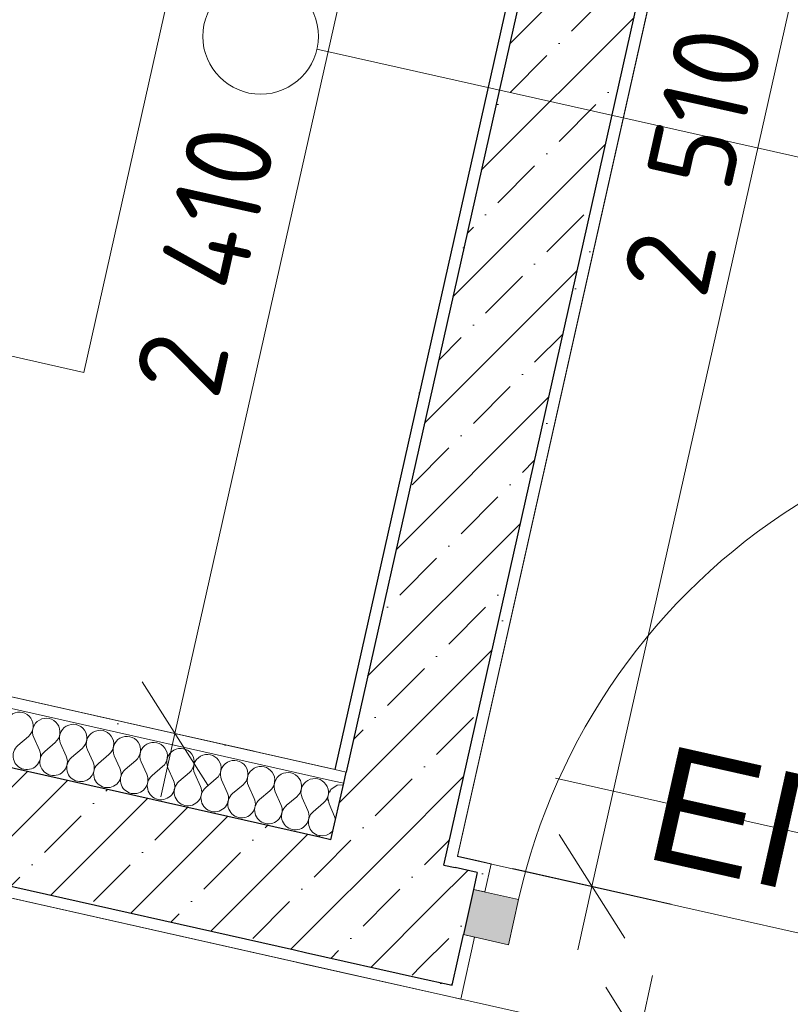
# Model space of a CAD drawing. Header units: millimetres. Extents: x -7145539 to -6664766, y 5874041 to 6141700.
# Tile 171 of 177: x -6926320 to -6924987, y 5903182 to 5904886. Entities that reach past the tile are written whole.
import ezdxf

# ---------------------------------------------------------------- set-up
doc = ezdxf.new("R2010")
doc.units = ezdxf.units.MM
doc.header["$MEASUREMENT"] = 0
for name, color, linetype, lineweight in [('0_Ном._пера__120', 7, 'Continuous', 0), ('АР-вертикальная связь - Лестница.АР_Ном._пера__1', 7, 'Continuous', 0), ('АР-Отметки высот.АР_Ном._пера__120', 7, 'Continuous', 0), ('АР-Стены_внутренние_пилоны.АР_Ном._пера__1', 7, 'Continuous', 15), ('АР-Стены_Перегородки_межквартирные_200.АР_Ном._пера__1', 7, 'Continuous', 15), ('АР-Чертеж-Размеры.АР_Ном._пера__1', 7, 'Continuous', 0), ('Двери Archicad_Ном._пера__120', 7, 'Continuous', 0), ('Маркеры Дверей Archicad_Ном._пера__5', 5, 'Continuous', 0)]:
    doc.layers.add(name, color=color, linetype=linetype, lineweight=lineweight)
for name, color, linetype in [('S - МОП.АР', 7, 'Continuous'), ('АР-вертикальная связь - Лестница.АР', 7, 'Continuous'), ('АР-Отметки высот.АР', 7, 'Continuous'), ('АР-Стены_внутренние_пилоны.АР', 7, 'Continuous'), ('АР-Стены_Перегородки_межквартирные_200.АР', 7, 'Continuous'), ('АР-Чертеж-Размеры.АР', 7, 'Continuous')]:
    doc.layers.add(name, color=color, linetype=linetype)
doc.styles.add('РЎР“Р•РќР•Р\xa0Р\x98Р\xa0_РЎРўР\x98Р›Р¬_3', font='arial.ttf')
doc.styles.add('РЎР“Р•РќР•Р\xa0Р\x98Р\xa0_РЎРўР\x98Р›Р¬_6', font='GOST_Common.ttf')
doc.dimstyles.new('СГЕНЕРИР_СТИЛЬ__1', dxfattribs={"dimtxt": 150, "dimasz": 142.5, "dimexe": 0.18, "dimexo": 0.0625, "dimgap": 0, "dimtad": 1, "dimdec": 0, "dimzin": 0, "dimdsep": 46, "dimtxsty": 'РЎР“Р•РќР•Р\xa0Р\x98Р\xa0_РЎРўР\x98Р›Р¬_6', "dimblk": 'ARROWHEAD_6', "dimblk1": 'ARROWHEAD_6', "dimblk2": 'ARROWHEAD_6', "dimcen": 0.09, "dimse1": 1, "dimse2": 1, "dimclrd": 7, "dimclre": 7, "dimclrt": 7, "dimazin": 0, "dimtfac": 1, "dimtdec": 4, "dimtmove": 0, "dimatfit": 3, "dimfxl": 1, "dimtolj": 1, "dimtzin": 0, "dimarcsym": 0})
doc.dimstyles.new('СГЕНЕРИР_СТИЛЬ__2', dxfattribs={"dimtxt": 150, "dimasz": 142.5, "dimexe": 0.18, "dimexo": 0.0625, "dimgap": 0, "dimtad": 1, "dimdec": 0, "dimzin": 0, "dimdsep": 46, "dimtxsty": 'РЎР“Р•РќР•Р\xa0Р\x98Р\xa0_РЎРўР\x98Р›Р¬_6', "dimblk": 'ARROWHEAD_6', "dimblk1": 'ARROWHEAD_6', "dimblk2": 'ARROWHEAD_6', "dimcen": 0.09, "dimse1": 1, "dimse2": 1, "dimclrd": 7, "dimclre": 7, "dimclrt": 7, "dimazin": 0, "dimtfac": 1, "dimtdec": 4, "dimtmove": 2, "dimatfit": 3, "dimfxl": 1, "dimtolj": 1, "dimtzin": 0, "dimarcsym": 0})
pattern_1 = [(45, (-6321637.81, 6319297.94), (-111.369318, 111.369318), [0, -105, 0, -157.5]), (110, (-6321287.81, 6319297.94), (148.001588, 53.868173), [0, -77, 0, -133])]
pattern_2 = [(45, (-6321637.81, 6318947.94), (-84.852814, 84.852814), []), (45, (-6321680.24, 6318990.37), (-84.852814, 84.852814), [90, -30, 0, -30])]

# ---------------------------------------------------------------- blocks, each defined once
blk = doc.blocks.new('Стена_196_1', base_point=(-6925125.3, 5905933.3))
at = {"layer": 'АР-Стены_внутренние_пилоны.АР', "linetype": 'Continuous', "lineweight": 0, "true_color": 0x000000}
h = blk.add_hatch(dxfattribs=at)
h.set_pattern_fill('ЖЕЛЕЗОБЕТОН__PROJECT__0001', color=18, style=0, pattern_type=2)
h.set_pattern_definition(pattern_2)
h.paths.add_polyline_path([(-6925586.5, 5903423.4), (-6925032.1, 5905891.8), (-6925227.2, 5905935.7), (-6925781.7, 5903467.2)])
h = blk.add_hatch(dxfattribs=at)
h.set_pattern_fill('ШТУКАТУРКА__ГИПС_01_0001', color=18, style=0, pattern_type=2)
h.set_pattern_definition(pattern_1)
h.paths.add_polyline_path([(-6925755.4, 5903584.3), (-6925227.2, 5905935.7), (-6925246.7, 5905940.1), (-6925774.9, 5903588.7)])
h = blk.add_hatch(dxfattribs=at)
h.set_pattern_fill('ШТУКАТУРКА__ГИПС_01_0001', color=18, style=0, pattern_type=2)
h.set_pattern_definition(pattern_1)
h.paths.add_polyline_path([(-6925562.6, 5903438.5), (-6925012.6, 5905887.5), (-6925032.1, 5905891.8), (-6925582.1, 5903442.9)])
h = blk.add_hatch(dxfattribs=at)
h.set_pattern_fill('ЖЕЛЕЗОБЕТОН__PROJECT__0001', color=18, style=0, pattern_type=2)
h.set_pattern_definition(pattern_2)
h.paths.add_polyline_path([(-6925825.5, 5903272.1), (-6925586.5, 5903423.4), (-6925781.7, 5903467.2)])
h = blk.add_hatch(dxfattribs=at)
h.set_pattern_fill('ШТУКАТУРКА__ГИПС_01_0001', color=18, style=0, pattern_type=2)
h.set_pattern_definition(pattern_1)
h.paths.add_polyline_path([(-6925586.5, 5903423.4), (-6925562.6, 5903438.5), (-6925582.1, 5903442.9)])
h = blk.add_hatch(dxfattribs=at)
h.set_pattern_fill('ШТУКАТУРКА__ГИПС_01_0001', color=18, style=0, pattern_type=2)
h.set_pattern_definition(pattern_1)
h.paths.add_polyline_path([(-6925562.6, 5903438.5), (-6925586.5, 5903423.4), (-6925567, 5903419)])
h = blk.add_hatch(dxfattribs=at)
h.set_pattern_fill('ЖЕЛЕЗОБЕТОН__PROJECT__0001', color=18, style=0, pattern_type=2)
h.set_pattern_definition(pattern_2)
h.paths.add_polyline_path([(-6925586.5, 5903423.4), (-6925825.5, 5903272.1), (-6925630.4, 5903228.2)])
h = blk.add_hatch(dxfattribs=at)
h.set_pattern_fill('ШТУКАТУРКА__ГИПС_01_0001', color=18, style=0, pattern_type=2)
h.set_pattern_definition(pattern_1)
h.paths.add_polyline_path([(-6925849.4, 5903256.9), (-6925825.5, 5903272.1), (-6925845, 5903276.5)])
h = blk.add_hatch(dxfattribs=at)
h.set_pattern_fill('ШТУКАТУРКА__ГИПС_01_0001', color=18, style=0, pattern_type=2)
h.set_pattern_definition(pattern_1)
h.paths.add_polyline_path([(-6925825.5, 5903272.1), (-6925849.4, 5903256.9), (-6925829.9, 5903252.6)])
at = {"layer": 'АР-Стены_внутренние_пилоны.АР_Ном._пера__1', "color": 7, "linetype": 'Continuous', "lineweight": 30}
for p, q in [((-6925227.2, 5905935.7), (-6925755.4, 5903584.3)), ((-6925586.5, 5903423.4), (-6925032.1, 5905891.8)), ((-6925759.7, 5903564.8), (-6925755.4, 5903584.3)), ((-6925781.7, 5903467.2), (-6925759.7, 5903564.8)), ((-6925781.7, 5903467.2), (-6925801.2, 5903471.6)), ((-6925781.7, 5903467.2), (-6925781.7, 5903467.2)), ((-6925845, 5903276.5), (-6925825.5, 5903272.1))]:
    blk.add_line(p, q, dxfattribs=at)
at = {"layer": 'АР-Стены_внутренние_пилоны.АР_Ном._пера__1', "color": 7, "linetype": 'Continuous', "lineweight": 0}
for p, q in [((-6925755.4, 5903584.3), (-6925774.9, 5903588.7)), ((-6925801.2, 5903471.6), (-6925781.7, 5903467.2))]:
    blk.add_line(p, q, dxfattribs=at)
at = {"layer": 'АР-Стены_внутренние_пилоны.АР_Ном._пера__1', "color": 7, "linetype": 'Continuous', "lineweight": 0, "flags": 128}
for points in [[(-6925246.7, 5905940.1), (-6925774.9, 5903588.7)], [(-6925562.6, 5903438.5), (-6925012.6, 5905887.5)]]:
    blk.add_lwpolyline(points, dxfattribs=at)
at = {"layer": 'АР-Стены_Перегородки_межквартирные_200.АР_Ном._пера__1', "color": 7, "linetype": 'Continuous', "lineweight": 30}
for p, q in [((-6925586.5, 5903423.4), (-6925567, 5903419)), ((-6925825.5, 5903272.1), (-6925630.4, 5903228.2))]:
    blk.add_line(p, q, dxfattribs=at)
at = {"layer": 'АР-Стены_Перегородки_межквартирные_200.АР_Ном._пера__1', "color": 7, "linetype": 'Continuous', "lineweight": 0, "flags": 128}
blk.add_lwpolyline([(-6925849.4, 5903256.9), (-6925829.9, 5903252.6)], dxfattribs=at)
blk = doc.blocks.new('Стена_199_1', base_point=(-6927267.2, 5903698.4))
at = {"layer": 'АР-Стены_внутренние_пилоны.АР', "linetype": 'Continuous', "lineweight": 0, "true_color": 0x000000}
h = blk.add_hatch(dxfattribs=at)
h.set_pattern_fill('ЖЕЛЕЗОБЕТОН__PROJECT__0001', color=18, style=0, pattern_type=2)
h.set_pattern_definition(pattern_2)
h.paths.add_polyline_path([(-6927191.5, 5903578.9), (-6925845, 5903276.5), (-6925801.2, 5903471.6), (-6927147.7, 5903774)])
h = blk.add_hatch(dxfattribs=at)
h.set_pattern_fill('ШТУКАТУРКА__ГИПС_01_0001', color=18, style=0, pattern_type=2)
h.set_pattern_definition(pattern_1)
h.paths.add_polyline_path([(-6927176.4, 5903555), (-6925849.4, 5903256.9), (-6925845, 5903276.5), (-6927172, 5903574.5)])
h = blk.add_hatch(dxfattribs=at)
h.set_pattern_fill('ЖЕЛЕЗОБЕТОН__PROJECT__0001', color=18, style=0, pattern_type=2)
h.set_pattern_definition(pattern_2)
h.paths.add_polyline_path([(-6925801.2, 5903471.6), (-6925845, 5903276.5), (-6925825.5, 5903272.1), (-6925781.7, 5903467.2)])
at = {"layer": 'АР-Стены_внутренние_пилоны.АР_Ном._пера__1', "color": 7, "linetype": 'Continuous', "lineweight": 30}
for p, q in [((-6927191.5, 5903578.9), (-6925845, 5903276.5)), ((-6925781.7, 5903467.2), (-6925801.2, 5903471.6)), ((-6925845, 5903276.5), (-6925825.5, 5903272.1))]:
    blk.add_line(p, q, dxfattribs=at)
at = {"layer": 'АР-Стены_внутренние_пилоны.АР_Ном._пера__1', "color": 7, "linetype": 'Continuous', "lineweight": 30, "flags": 128}
blk.add_lwpolyline([(-6925801.2, 5903471.6), (-6927342.9, 5903817.9)], dxfattribs=at)
at = {"layer": 'АР-Стены_внутренние_пилоны.АР_Ном._пера__1', "color": 7, "linetype": 'Continuous', "lineweight": 0, "flags": 128}
blk.add_lwpolyline([(-6927176.4, 5903555), (-6925849.4, 5903256.9)], dxfattribs=at)
blk = doc.blocks.new('Маркер ДВ 23[115]_1', base_point=(-6924914.2, 5903292.9))
at = {"layer": 'Маркеры Дверей Archicad_Ном._пера__5', "color": 5, "lineweight": 0, "insert": (-6925245.6, 5903434.6), "char_height": 200, "attachment_point": 7, "rotation": 347.3411, "style": 'РЎР“Р•РќР•Р\xa0Р\x98Р\xa0_РЎРўР\x98Р›Р¬_3'}
blk.add_mtext('\\A1;{\\pql;\\pt0;\\fArial|b0|i0|c204|p0;\\W1.000000;EI-60\\fArial|b0|i0|c204|p0;\\W1.000000;\\fArial|b0|i0|c204|p0;\\W1.000000;\\fArial|b0|i0|c204|p0;\\W1.000000;}', dxfattribs=at)
blk = doc.blocks.new('Металлическая Дверь 23[38]_1', base_point=(-6321637.8, 6318947.9))
at = {"layer": 'Двери Archicad_Ном._пера__120', "linetype": 'Continuous', "lineweight": 0, "true_color": 0xffffff}
for points in [[(-6924154.5, 5904188.2), (-6924193.5, 5904196.9), (-6924211.1, 5904118.9), (-6924172, 5904110.1)], [(-6924191.6, 5904114.5), (-6924211.1, 5904118.9), (-6924414.9, 5903211.5), (-6924395.4, 5903207.1)], [(-6924172, 5904110.1), (-6924191.6, 5904114.5), (-6924395.4, 5903207.1), (-6924375.9, 5903202.7)], [(-6925474.4, 5903285.5), (-6925465.7, 5903324.5), (-6925456.9, 5903363.5), (-6925534.9, 5903381.1), (-6925552.5, 5903303)], [(-6924432.4, 5903133.4), (-6924393.4, 5903124.7), (-6924375.9, 5903202.7), (-6924414.9, 5903211.5)], [(-6924332.9, 5903029.1), (-6924315.3, 5903107.1), (-6924393.4, 5903124.7), (-6924402.2, 5903085.6), (-6924410.9, 5903046.6)]]:
    blk.add_hatch(color=7, dxfattribs=at).paths.add_polyline_path(points)
at = {"layer": 'Двери Archicad_Ном._пера__120', "color": 7, "linetype": 'Continuous', "lineweight": 0}
for p, q in [((-6924211.1, 5904118.9), (-6924193.5, 5904196.9)), ((-6924193.5, 5904196.9), (-6924154.5, 5904188.2)), ((-6924154.5, 5904188.2), (-6924172, 5904110.1)), ((-6924172, 5904110.1), (-6924211.1, 5904118.9)), ((-6924191.6, 5904114.5), (-6924395.4, 5903207.1)), ((-6925524, 5903429.8), (-6925504.5, 5903425.5)), ((-6925515.4, 5903376.7), (-6925504.5, 5903425.5)), ((-6925534.9, 5903381.1), (-6925552.5, 5903303)), ((-6925534.9, 5903381.1), (-6925552.5, 5903303)), ((-6925534.9, 5903381.1), (-6925552.5, 5903303)), ((-6925456.9, 5903363.5), (-6925534.9, 5903381.1)), ((-6925465.7, 5903324.5), (-6925456.9, 5903363.5)), ((-6925474.4, 5903285.5), (-6925465.7, 5903324.5)), ((-6925552.5, 5903303), (-6925474.4, 5903285.5)), ((-6925533, 5903298.6), (-6925557.1, 5903191.3)), ((-6924432.4, 5903133.4), (-6924414.9, 5903211.5)), ((-6924414.9, 5903211.5), (-6924375.9, 5903202.7)), ((-6924375.9, 5903202.7), (-6924393.4, 5903124.7)), ((-6925576.6, 5903195.7), (-6925557.1, 5903191.3)), ((-6924334.8, 5903111.5), (-6924323.9, 5903160.3)), ((-6924304.4, 5903155.9), (-6924323.9, 5903160.3)), ((-6924393.4, 5903124.7), (-6924432.4, 5903133.4)), ((-6924393.4, 5903124.7), (-6924402.2, 5903085.6)), ((-6924315.3, 5903107.1), (-6924393.4, 5903124.7)), ((-6924332.9, 5903029.1), (-6924315.3, 5903107.1)), ((-6924315.3, 5903107.1), (-6924332.9, 5903029.1)), ((-6924315.3, 5903107.1), (-6924332.9, 5903029.1)), ((-6924402.2, 5903085.6), (-6924410.9, 5903046.6)), ((-6924410.9, 5903046.6), (-6924332.9, 5903029.1)), ((-6924352.4, 5903033.4), (-6924376.5, 5902926.1)), ((-6924357, 5902921.7), (-6924376.5, 5902926.1))]:
    blk.add_line(p, q, dxfattribs=at)
at = {"layer": 'Двери Archicad_Ном._пера__120', "color": 7, "linetype": 'Continuous', "lineweight": 0, "flags": 128}
for points in [[(-6924191.6, 5904114.5), (-6924395.4, 5903207.1), (-6924414.9, 5903211.5), (-6924211.1, 5904118.9)], [(-6924172, 5904110.1), (-6924375.9, 5903202.7), (-6924395.4, 5903207.1), (-6924191.6, 5904114.5)]]:
    blk.add_lwpolyline(points, close=True, dxfattribs=at)
at = {"layer": 'Двери Archicad_Ном._пера__120', "color": 7, "linetype": 'Continuous', "lineweight": 0}
blk.add_arc((-6924393.4, 5903124.7), 1090, 77.3411, 167.3411, dxfattribs=at)
at = {"layer": 'Маркеры Дверей Archicad_Ном._пера__5', "color": 5, "lineweight": 0}
blk.add_blockref('Маркер ДВ 23[115]_1', (-6924914.2, 5903292.9), dxfattribs=at)
blk = doc.blocks.new('Стена_200_1', base_point=(-6925706, 5903347.7))
at = {"layer": 'АР-Стены_Перегородки_межквартирные_200.АР', "linetype": 'Continuous', "lineweight": 0, "true_color": 0x000000}
h = blk.add_hatch(dxfattribs=at)
h.set_pattern_fill('ШТУКАТУРКА__ГИПС_01_0001', color=18, style=0, pattern_type=2)
h.set_pattern_definition(pattern_1)
h.paths.add_polyline_path([(-6925562.6, 5903438.5), (-6925567, 5903419), (-6925528.4, 5903410.3), (-6925524, 5903429.8)])
h = blk.add_hatch(dxfattribs=at)
h.set_pattern_fill('ЖЕЛЕЗОБЕТОН__PROJECT__0001', color=18, style=0, pattern_type=2)
h.set_pattern_definition(pattern_2)
h.paths.add_polyline_path([(-6925586.5, 5903423.4), (-6925630.4, 5903228.2), (-6925572.2, 5903215.2), (-6925552.5, 5903303), (-6925534.9, 5903381.1), (-6925528.4, 5903410.3)])
h = blk.add_hatch(dxfattribs=at)
h.set_pattern_fill('ШТУКАТУРКА__ГИПС_01_0001', color=18, style=0, pattern_type=2)
h.set_pattern_definition(pattern_1)
h.paths.add_polyline_path([(-6925524, 5903429.8), (-6925528.4, 5903410.3), (-6925534.9, 5903381.1), (-6925515.4, 5903376.7), (-6925504.5, 5903425.5)])
h = blk.add_hatch(dxfattribs=at)
h.set_pattern_fill('ШТУКАТУРКА__ГИПС_01_0001', color=18, style=0, pattern_type=2)
h.set_pattern_definition(pattern_1)
h.paths.add_polyline_path([(-6925557.1, 5903191.3), (-6925533, 5903298.6), (-6925552.5, 5903303), (-6925572.2, 5903215.2), (-6925576.6, 5903195.7)])
h = blk.add_hatch(dxfattribs=at)
h.set_pattern_fill('ШТУКАТУРКА__ГИПС_01_0001', color=18, style=0, pattern_type=2)
h.set_pattern_definition(pattern_1)
h.paths.add_polyline_path([(-6925825.5, 5903272.1), (-6925829.9, 5903252.6), (-6925576.6, 5903195.7), (-6925572.2, 5903215.2)])
at = {"layer": 'АР-Стены_Перегородки_межквартирные_200.АР_Ном._пера__1', "color": 7, "linetype": 'Continuous', "lineweight": 30}
for p, q in [((-6925586.5, 5903423.4), (-6925567, 5903419)), ((-6925528.4, 5903410.3), (-6925567, 5903419)), ((-6925528.4, 5903410.3), (-6925534.9, 5903381.1)), ((-6925534.9, 5903381.1), (-6925552.5, 5903303)), ((-6925572.2, 5903215.2), (-6925552.5, 5903303)), ((-6925825.5, 5903272.1), (-6925630.4, 5903228.2)), ((-6925630.4, 5903228.2), (-6925572.2, 5903215.2))]:
    blk.add_line(p, q, dxfattribs=at)
at = {"layer": 'АР-Стены_Перегородки_межквартирные_200.АР_Ном._пера__1', "color": 7, "linetype": 'Continuous', "lineweight": 0}
for p, q in [((-6925524, 5903429.8), (-6925504.5, 5903425.5)), ((-6925515.4, 5903376.7), (-6925504.5, 5903425.5)), ((-6925534.9, 5903381.1), (-6925515.4, 5903376.7)), ((-6925552.5, 5903303), (-6925533, 5903298.6)), ((-6925533, 5903298.6), (-6925557.1, 5903191.3)), ((-6925576.6, 5903195.7), (-6925557.1, 5903191.3))]:
    blk.add_line(p, q, dxfattribs=at)
at = {"layer": 'АР-Стены_Перегородки_межквартирные_200.АР_Ном._пера__1', "color": 7, "linetype": 'Continuous', "lineweight": 0, "flags": 128}
for points in [[(-6925524, 5903429.8), (-6925562.6, 5903438.5)], [(-6925829.9, 5903252.6), (-6925576.6, 5903195.7)]]:
    blk.add_lwpolyline(points, dxfattribs=at)
at = {"layer": 'Двери Archicad_Ном._пера__120', "color": 7, "linetype": 'Continuous', "lineweight": 0}
blk.add_blockref('Металлическая Дверь 23[38]_1', (-6321637.8, 6318947.9), dxfattribs=at)
blk = doc.blocks.new('*D1194', base_point=(-6321637.8, 6318947.9))
at = {"layer": 'АР-Чертеж-Размеры.АР_Ном._пера__1', "color": 7, "linetype": 'Continuous', "lineweight": 0, "transparency": 16777216}
for p, q in [((-6925190.7, 5905094.5), (-6925129, 5905368.9)), ((-6925070.3, 5905288.5), (-6925249.5, 5905175)), ((-6925269.6, 5905256.4), (-6925159.9, 5905231.7)), ((-6925159.9, 5905231.7), (-6923266.6, 5904806.5)), ((-6923297.4, 5904669.3), (-6923235.8, 5904943.7)), ((-6923356.2, 5904749.8), (-6923177, 5904863.2)), ((-6923266.6, 5904806.5), (-6923156.9, 5904781.8))]:
    blk.add_line(p, q, dxfattribs=at)
at = {"layer": 'АР-Чертеж-Размеры.АР_Ном._пера__1', "color": 7, "lineweight": 0, "transparency": 16777216, "insert": (-6924431.9, 5905099), "char_height": 150, "attachment_point": 7, "rotation": 347.3411, "style": 'РЎР“Р•РќР•Р\xa0Р\x98Р\xa0_РЎРўР\x98Р›Р¬_6'}
blk.add_mtext('\\A1;{\\pql;\\fGOST Common|b0|i0|c204|p0;\\W1.000000;1\xa0940}', dxfattribs=at)
blk = doc.blocks.new('ARROWHEAD_6')
at = {"color": 0, "linetype": 'Continuous', "lineweight": 0}
for p, q in [((-0.5, -0.5), (0.5, 0.5)), ((0, 0), (-1, 0))]:
    blk.add_line(p, q, dxfattribs=at)
blk = doc.blocks.new('*D1215', base_point=(-6321637.8, 6318947.9))
at = {"layer": 'АР-Чертеж-Размеры.АР_Ном._пера__1', "color": 7, "linetype": 'Continuous', "lineweight": 0, "transparency": 16777216}
for p, q in [((-6925523.5, 5903066.8), (-6925585.2, 5902792.4)), ((-6925464.7, 5902986.3), (-6925644, 5902872.8)), ((-6925554.4, 5902929.6), (-6925664.1, 5902954.2)), ((-6924529.9, 5902699.5), (-6925554.4, 5902929.6)), ((-6924499.1, 5902836.7), (-6924560.7, 5902562.3)), ((-6924619.5, 5902642.7), (-6924440.3, 5902756.2)), ((-6924420.1, 5902674.8), (-6924529.9, 5902699.5))]:
    blk.add_line(p, q, dxfattribs=at)
at = {"layer": 'АР-Чертеж-Размеры.АР_Ном._пера__1', "color": 7, "lineweight": 0, "transparency": 16777216, "insert": (-6925253.4, 5902892.7), "char_height": 150, "attachment_point": 7, "rotation": 347.3417, "style": 'РЎР“Р•РќР•Р\xa0Р\x98Р\xa0_РЎРўР\x98Р›Р¬_6'}
blk.add_mtext('\\A1;{\\pql;\\fGOST Common|b0|i0|c204|p0;\\W1.000000;1\xa0050}', dxfattribs=at)
blk = doc.blocks.new('*D1216', base_point=(-6321637.8, 6318947.9))
at = {"layer": 'АР-Чертеж-Размеры.АР_Ном._пера__1', "color": 7, "linetype": 'Continuous', "lineweight": 0, "transparency": 16777216}
for p, q in [((-6924779.8, 5905835.2), (-6924755.2, 5905945)), ((-6924723.1, 5905745.6), (-6924836.6, 5905924.8)), ((-6924642.6, 5905804.4), (-6924917, 5905866)), ((-6925329.9, 5903386.2), (-6924779.8, 5905835.2)), ((-6925386.6, 5903475.9), (-6925273.1, 5903296.6)), ((-6925192.7, 5903355.4), (-6925467.1, 5903417.1)), ((-6925354.5, 5903276.5), (-6925329.9, 5903386.2))]:
    blk.add_line(p, q, dxfattribs=at)
at = {"layer": 'АР-Чертеж-Размеры.АР_Ном._пера__1', "color": 7, "lineweight": 0, "transparency": 16777216, "insert": (-6925133.1, 5904399.4), "char_height": 150, "attachment_point": 7, "rotation": 77.3408, "style": 'РЎР“Р•РќР•Р\xa0Р\x98Р\xa0_РЎРўР\x98Р›Р¬_6'}
blk.add_mtext('\\A1;{\\pql;\\fGOST Common|b0|i0|c204|p0;\\W1.000000;2\xa0510}', dxfattribs=at)
blk = doc.blocks.new('*D1260', base_point=(-6321637.8, 6318947.9))
at = {"layer": 'АР-Чертеж-Размеры.АР_Ном._пера__1', "color": 7, "linetype": 'Continuous', "lineweight": 0, "transparency": 16777216}
for p, q in [((-6925249.5, 5903122.2), (-6925224.9, 5903232)), ((-6925192.8, 5903032.6), (-6925306.2, 5903211.8)), ((-6925112.3, 5903091.4), (-6925386.7, 5903153)), ((-6926051.6, 5899551.2), (-6925249.5, 5903122.2)), ((-6926108.3, 5899640.8), (-6925994.8, 5899461.6)), ((-6925914.4, 5899520.4), (-6926188.8, 5899582)), ((-6926076.2, 5899441.4), (-6926051.6, 5899551.2))]:
    blk.add_line(p, q, dxfattribs=at)
at = {"layer": 'АР-Чертеж-Размеры.АР_Ном._пера__1', "color": 7, "lineweight": 0, "transparency": 16777216, "insert": (-6925732.1, 5901110.6), "char_height": 150, "attachment_point": 7, "rotation": 77.3411, "style": 'РЎР“Р•РќР•Р\xa0Р\x98Р\xa0_РЎРўР\x98Р›Р¬_6'}
blk.add_mtext('\\A1;{\\pql;\\fGOST Common|b0|i0|c204|p0;\\W1.000000;3\xa0660}', dxfattribs=at)
blk = doc.blocks.new('*D1296', base_point=(-6321637.8, 6318947.9))
at = {"layer": 'АР-Чертеж-Размеры.АР_Ном._пера__1', "color": 7, "linetype": 'Continuous', "lineweight": 0, "transparency": 16777216}
for p, q in [((-6923307.3, 5905504.5), (-6923282.7, 5905614.2)), ((-6923250.6, 5905414.9), (-6923364.1, 5905594.1)), ((-6923170.1, 5905473.6), (-6923444.5, 5905535.3)), ((-6923857.4, 5903055.5), (-6923307.3, 5905504.5)), ((-6923914.1, 5903145.1), (-6923800.6, 5902965.9)), ((-6923720.2, 5903024.7), (-6923994.6, 5903086.3)), ((-6923882, 5902945.7), (-6923857.4, 5903055.5))]:
    blk.add_line(p, q, dxfattribs=at)
at = {"layer": 'АР-Чертеж-Размеры.АР_Ном._пера__1', "color": 7, "lineweight": 0, "transparency": 16777216, "insert": (-6923660.6, 5904068.7), "char_height": 150, "attachment_point": 7, "rotation": 77.3411, "style": 'РЎР“Р•РќР•Р\xa0Р\x98Р\xa0_РЎРўР\x98Р›Р¬_6'}
blk.add_mtext('\\A1;{\\pql;\\fGOST Common|b0|i0|c204|p0;\\W1.000000;2\xa0510}', dxfattribs=at)
blk = doc.blocks.new('*D1349', base_point=(-6321637.8, 6318947.9))
at = {"layer": 'АР-Чертеж-Размеры.АР_Ном._пера__1', "color": 7, "linetype": 'Continuous', "lineweight": 0, "transparency": 16777216}
for p, q in [((-6927259.1, 5903186.9), (-6927320.7, 5902912.5)), ((-6927200.3, 5903106.5), (-6927379.5, 5902993)), ((-6927289.9, 5903049.7), (-6927399.7, 5903074.4)), ((-6924460.9, 5902414.3), (-6927289.9, 5903049.7)), ((-6924430, 5902551.5), (-6924491.7, 5902277.1)), ((-6924550.5, 5902357.6), (-6924371.2, 5902471.1)), ((-6924351.1, 5902389.7), (-6924460.9, 5902414.3))]:
    blk.add_line(p, q, dxfattribs=at)
at = {"layer": 'АР-Чертеж-Размеры.АР_Ном._пера__1', "color": 7, "lineweight": 0, "transparency": 16777216, "insert": (-6926101.5, 5902813.5), "char_height": 150, "attachment_point": 7, "rotation": 347.3411, "style": 'РЎР“Р•РќР•Р\xa0Р\x98Р\xa0_РЎРўР\x98Р›Р¬_6'}
blk.add_mtext('\\A1;{\\pql;\\fGOST Common|b0|i0|c204|p0;\\W1.000000;2\xa0900}', dxfattribs=at)
blk = doc.blocks.new('Лестница_2_1', base_point=(-6321637.8, 6318947.9))
at = {"layer": 'АР-вертикальная связь - Лестница.АР_Ном._пера__1', "color": 7, "linetype": 'Continuous', "lineweight": 0}
for p, q in [((-6925774.3, 5903588.5), (-6925246.2, 5905940)), ((-6925933.2, 5905504.9), (-6926209.4, 5904275.6)), ((-6926209.4, 5904275.6), (-6926770.4, 5904401.6)), ((-6926896.4, 5903840.5), (-6925774.3, 5903588.5))]:
    blk.add_line(p, q, dxfattribs=at)
blk = doc.blocks.new('*X1369', base_point=(-6321637.8, 6318947.9))
at = {"layer": 'АР-Стены_внутренние_пилоны.АР_Ном._пера__1', "color": 7, "linetype": 'Continuous', "lineweight": 0}
for p, q in [((-6925771.1, 5903561.3), (-6925781.8, 5903553.8)), ((-6925760.4, 5903561.9), (-6925771.1, 5903561.3)), ((-6925781.8, 5903553.8), (-6925783.7, 5903549.5)), ((-6925786.4, 5903537.6), (-6925785.1, 5903529)), ((-6925785.1, 5903529), (-6925775.3, 5903507.3)), ((-6925773.8, 5903502.1), (-6925775.3, 5903507.3)), ((-6925800.6, 5903474.2), (-6925795.7, 5903473.7)), ((-6925795.7, 5903473.7), (-6925789.3, 5903475)), ((-6925789.3, 5903475), (-6925783.4, 5903478)), ((-6925783.4, 5903478), (-6925778.6, 5903482.5)), ((-6925778.6, 5903482.5), (-6925778, 5903483.4))]:
    blk.add_line(p, q, dxfattribs=at)
blk = doc.blocks.new('*X1370', base_point=(-6321637.8, 6318947.9))
at = {"layer": 'АР-Стены_внутренние_пилоны.АР_Ном._пера__1', "color": 7, "linetype": 'Continuous', "lineweight": 0}
for p, q in [((-6926305.5, 5903645.9), (-6926323.6, 5903630.4)), ((-6926296.2, 5903643.8), (-6926286.4, 5903622.1)), ((-6926259, 5903635.4), (-6926277.1, 5903620)), ((-6926249.7, 5903633.4), (-6926239.9, 5903611.6)), ((-6926212.5, 5903625), (-6926230.6, 5903609.6)), ((-6926203.2, 5903622.9), (-6926193.5, 5903601.2)), ((-6926166.1, 5903614.6), (-6926184.2, 5903599.1)), ((-6926156.8, 5903612.5), (-6926147, 5903590.8)), ((-6926119.6, 5903604.1), (-6926137.7, 5903588.7)), ((-6926110.3, 5903602), (-6926100.6, 5903580.3)), ((-6926073.2, 5903593.7), (-6926091.3, 5903578.2)), ((-6926063.9, 5903591.6), (-6926054.1, 5903569.9)), ((-6926026.7, 5903583.3), (-6926044.8, 5903567.8)), ((-6926017.4, 5903581.2), (-6926007.6, 5903559.5)), ((-6925980.2, 5903572.8), (-6925998.3, 5903557.4)), ((-6925970.9, 5903570.7), (-6925961.2, 5903549)), ((-6925933.8, 5903562.4), (-6925951.9, 5903546.9)), ((-6925924.5, 5903560.3), (-6925914.7, 5903538.6)), ((-6925887.3, 5903552), (-6925905.4, 5903536.5)), ((-6925878, 5903549.9), (-6925868.2, 5903528.2)), ((-6925840.8, 5903541.5), (-6925859, 5903526.1)), ((-6925831.6, 5903539.4), (-6925821.8, 5903517.7)), ((-6925794.4, 5903531.1), (-6925812.5, 5903515.6))]:
    blk.add_line(p, q, dxfattribs=at)
for centre, start, end in [((-6926320.9, 5903664), 310.4712, 204.211), ((-6926274.5, 5903653.6), 310.4712, 204.211), ((-6926228, 5903643.1), 310.4712, 204.211), ((-6926181.5, 5903632.7), 310.4712, 204.211), ((-6926135.1, 5903622.2), 310.4712, 204.211), ((-6926308.1, 5903612.3), 130.4712, 257.3411), ((-6926088.6, 5903611.8), 310.4712, 204.211), ((-6926042.1, 5903601.4), 310.4712, 204.211), ((-6926308.1, 5903612.3), 257.3411, 24.211), ((-6926261.7, 5903601.9), 130.4712, 257.3411), ((-6926261.7, 5903601.9), 257.3411, 24.211), ((-6926215.2, 5903591.4), 130.4712, 257.3411), ((-6925995.7, 5903590.9), 310.4712, 204.211), ((-6926215.2, 5903591.4), 257.3411, 24.211), ((-6926168.7, 5903581), 130.4712, 257.3411), ((-6926168.7, 5903581), 257.3411, 24.211), ((-6925949.2, 5903580.5), 310.4712, 204.211), ((-6925902.8, 5903570.1), 310.4712, 204.211), ((-6926122.3, 5903570.6), 130.4712, 257.3411), ((-6926122.3, 5903570.6), 257.3411, 24.211), ((-6926075.8, 5903560.1), 130.4712, 257.3411), ((-6925856.3, 5903559.6), 310.4712, 204.211), ((-6926075.8, 5903560.1), 257.3411, 24.211), ((-6926029.3, 5903549.7), 130.4712, 257.3411), ((-6926029.3, 5903549.7), 257.3411, 24.211), ((-6925982.9, 5903539.3), 130.4712, 257.3411), ((-6925809.8, 5903549.2), 310.4712, 204.211), ((-6925982.9, 5903539.3), 257.3411, 24.211), ((-6925936.4, 5903528.8), 130.4712, 257.3411), ((-6925763.4, 5903538.8), 145.9353, 188.7469), ((-6925936.4, 5903528.8), 257.3411, 24.211), ((-6925890, 5903518.4), 130.4712, 257.3411), ((-6925890, 5903518.4), 257.3411, 24.211), ((-6925843.5, 5903508), 130.4712, 257.3411), ((-6925843.5, 5903508), 257.3411, 24.211), ((-6925797, 5903497.5), 130.4712, 257.3411), ((-6925797, 5903497.5), 257.3411, 261.2965)]:
    blk.add_arc(centre, 23.8, start, end, dxfattribs=at)
blk = doc.blocks.new('Стена_381_1', base_point=(-6925670.9, 5903503.8))
at = {"layer": 'АР-Стены_внутренние_пилоны.АР', "linetype": 'Continuous', "lineweight": 0, "true_color": 0x000000}
h = blk.add_hatch(dxfattribs=at)
h.set_pattern_fill('ШТУКАТУРКА__ГИПС_01_0001', color=18, style=0, pattern_type=2)
h.set_pattern_definition(pattern_1)
h.paths.add_polyline_path([(-6931369.9, 5904824.9), (-6925779.3, 5903569.2), (-6925774.9, 5903588.7), (-6931365.5, 5904844.4)])
h = blk.add_hatch(dxfattribs=at)
h.set_pattern_fill('ШТУКАТУРКА__ГИПС_01_0001', color=18, style=0, pattern_type=2)
h.set_pattern_definition(pattern_1)
h.paths.add_polyline_path([(-6925774.9, 5903588.7), (-6925779.3, 5903569.2), (-6925759.7, 5903564.8), (-6925755.4, 5903584.3)])
at = {"layer": 'АР-Стены_внутренние_пилоны.АР_Ном._пера__1', "color": 7, "linetype": 'Continuous', "lineweight": 0}
for p, q in [((-6925779.3, 5903569.2), (-6931389.4, 5904829.2)), ((-6925755.4, 5903584.3), (-6925774.9, 5903588.7)), ((-6925759.7, 5903564.8), (-6925779.3, 5903569.2)), ((-6925801.2, 5903471.6), (-6925781.7, 5903467.2))]:
    blk.add_line(p, q, dxfattribs=at)
at = {"layer": 'АР-Стены_внутренние_пилоны.АР_Ном._пера__1', "color": 7, "linetype": 'Continuous', "lineweight": 30}
for p, q in [((-6925759.7, 5903564.8), (-6925755.4, 5903584.3)), ((-6925781.7, 5903467.2), (-6925759.7, 5903564.8))]:
    blk.add_line(p, q, dxfattribs=at)
at = {"layer": 'АР-Стены_внутренние_пилоны.АР_Ном._пера__1', "color": 7, "linetype": 'Continuous', "lineweight": 0, "flags": 128}
for points in [[(-6925774.9, 5903588.7), (-6931365.5, 5904844.4)], [(-6931411.3, 5904731.7), (-6925801.2, 5903471.6)]]:
    blk.add_lwpolyline(points, dxfattribs=at)
at = {"layer": 'АР-Стены_внутренние_пилоны.АР', "color": 7, "lineweight": 0}
for name in ['*X1370', '*X1369']:
    blk.add_blockref(name, (-6321637.8, 6318947.9), dxfattribs=at)
blk = doc.blocks.new('Линия_22_1', base_point=(-6922593.1, 5904113.6))
at = {"layer": 'АР-Отметки высот.АР_Ном._пера__120', "color": 7, "linetype": 'Continuous', "lineweight": 0}
blk.add_line((-6922593.1, 5904113.6), (-6925805.9, 5904835.2), dxfattribs=at)
blk.add_circle((-6925903.5, 5904857.1), 100, dxfattribs=at)
blk = doc.blocks.new('*D1452', base_point=(-6321637.8, 6318947.9))
at = {"layer": 'АР-Чертеж-Размеры.АР_Ном._пера__1', "color": 7, "linetype": 'Continuous', "lineweight": 0, "transparency": 16777216}
for p, q in [((-6925499, 5906112), (-6925523.6, 5906002.3)), ((-6925466.9, 5905912.6), (-6925580.3, 5906091.9)), ((-6925660.8, 5906033.1), (-6925386.4, 5905971.4)), ((-6925523.6, 5906002.3), (-6926051.7, 5903650.9)), ((-6926108.5, 5903740.5), (-6925995, 5903561.3)), ((-6926188.9, 5903681.7), (-6925914.5, 5903620.1)), ((-6926051.7, 5903650.9), (-6926076.4, 5903541.1))]:
    blk.add_line(p, q, dxfattribs=at)
at = {"layer": 'АР-Чертеж-Размеры.АР_Ном._пера__1', "color": 7, "lineweight": 0, "transparency": 16777216, "insert": (-6925977.2, 5904225), "char_height": 150, "attachment_point": 7, "rotation": 77.3411, "style": 'РЎР“Р•РќР•Р\xa0Р\x98Р\xa0_РЎРўР\x98Р›Р¬_6'}
blk.add_mtext('\\A1;{\\pql;\\fGOST Common|b0|i0|c204|p0;\\W1.000000;2\xa0410}', dxfattribs=at)
blk = doc.blocks.new('*D1456', base_point=(-6321637.8, 6318947.9))
at = {"layer": 'АР-Чертеж-Размеры.АР_Ном._пера__1', "color": 7, "linetype": 'Continuous', "lineweight": 0, "transparency": 16777216}
for p, q in [((-6926541.2, 5905766), (-6926362, 5905879.5)), ((-6925329.7, 5905570.8), (-6926451.6, 5905822.7)), ((-6925298.9, 5905708), (-6925360.5, 5905433.6)), ((-6925419.3, 5905514), (-6925240.1, 5905627.5)), ((-6925219.9, 5905546.1), (-6925329.7, 5905570.8))]:
    blk.add_line(p, q, dxfattribs=at)
at = {"layer": 'АР-Чертеж-Размеры.АР_Ном._пера__1', "color": 7, "lineweight": 0, "transparency": 16777216, "insert": (-6926087.2, 5905771.6), "char_height": 150, "attachment_point": 7, "rotation": 347.3411, "style": 'РЎР“Р•РќР•Р\xa0Р\x98Р\xa0_РЎРўР\x98Р›Р¬_6'}
blk.add_mtext('\\A1;{\\pql;\\fGOST Common|b0|i0|c204|p0;\\W1.000000;1\xa0150}', dxfattribs=at)

msp = doc.modelspace()

# ---------------------------------------------------------------- linework, layer by layer
at = {"layer": '0_Ном._пера__120', "color": 7, "linetype": 'Continuous', "lineweight": 0}
msp.add_lwpolyline([(-6925393.2, 5903573.5), (-6924404.6, 5903351.5), (-6924634.3, 5902328.7)], dxfattribs=at)
at = {"layer": 'S - МОП.АР', "color": 254, "linetype": 'Continuous', "lineweight": 0, "true_color": 0xdadada, "flags": 128}
for points in [[(-6930837.3, 5907195.6), (-6931365.5, 5904844.2), (-6925774.3, 5903588.4), (-6925246.2, 5905939.8)], [(-6925012.5, 5905887.4), (-6925562.5, 5903438.4), (-6923670.1, 5903013.4), (-6923120.1, 5905462.4)], [(-6927942.1, 5900145.2), (-6926424.9, 5899804.4), (-6926461.1, 5899643.4), (-6924573.4, 5899219.5), (-6924506.5, 5899517.1), (-6924311.4, 5899473.3), (-6923849.2, 5901531.6), (-6924620, 5901704.7), (-6924347.1, 5902919.8), (-6927176.3, 5903555.2), (-6927579.5, 5901759.9)]]:
    msp.add_lwpolyline(points, close=True, dxfattribs=at)

# ---------------------------------------------------------------- block references
at = {"layer": 'АР-вертикальная связь - Лестница.АР', "color": 7, "linetype": 'Continuous', "lineweight": 0}
msp.add_blockref('Лестница_2_1', (-6321637.8, 6318947.9), dxfattribs=at)
at = {"layer": 'АР-Отметки высот.АР', "color": 7, "linetype": 'Continuous', "lineweight": 0}
msp.add_blockref('Линия_22_1', (-6922593.1, 5904113.6), dxfattribs=at)
at = {"layer": 'АР-Стены_внутренние_пилоны.АР', "color": 7, "lineweight": 0}
for name, p in [('Стена_196_1', (-6925125.3, 5905933.3)), ('Стена_381_1', (-6925670.9, 5903503.8)), ('Стена_199_1', (-6927267.2, 5903698.4))]:
    msp.add_blockref(name, p, dxfattribs=at)
at = {"layer": 'АР-Стены_Перегородки_межквартирные_200.АР', "color": 7, "lineweight": 0}
msp.add_blockref('Стена_200_1', (-6925706, 5903347.7), dxfattribs=at)

# ---------------------------------------------------------------- dimensions: what is measured, and where the dimension line sits
at = {"layer": 'АР-Чертеж-Размеры.АР', "color": 7, "linetype": 'Continuous', "lineweight": 0}
for base, p1, p2, angle, dimstyle, picture, middle, turn in [((-6926051.7, 5903650.9), (-6926979, 5906329.1), (-6928570.2, 5904216.5), 257.3411, 'СГЕНЕРИР_СТИЛЬ__2', '*D1452', (-6925994, 5904492.5), 77.3411), ((-6924779.8, 5905835.2), (-6924543.3, 5903209.6), (-6926979, 5906329.1), 77.3408, 'СГЕНЕРИР_СТИЛЬ__1', '*D1216', (-6925149.8, 5904666.9), 77.3408), ((-6923307.3, 5905504.5), (-6924543.3, 5903209.6), (-6926979, 5906329.1), 77.3411, 'СГЕНЕРИР_СТИЛЬ__1', '*D1296', (-6923677.3, 5904336.2), 77.3411), ((-6926451.6, 5905822.7), (-6925548.1, 5904598.5), (-6926526.3, 5905490.1), 167.3411, 'СГЕНЕРИР_СТИЛЬ__1', '*D1456', (-6925819.7, 5905788.4), 347.3411), ((-6923266.6, 5904806.5), (-6925159.9, 5905231.7), (-6923266.6, 5904806.4), 347.3411, 'СГЕНЕРИР_СТИЛЬ__1', '*D1194', (-6924164.4, 5905115.8), 347.3411), ((-6925554.4, 5902929.6), (-6924449.9, 5903055.4), (-6925474.4, 5903285.5), 167.3417, 'СГЕНЕРИР_СТИЛЬ__1', '*D1215', (-6924985.9, 5902909.5), 347.3417), ((-6927289.9, 5903049.7), (-6924459.1, 5902422), (-6927376.9, 5902662.3), 167.3411, 'СГЕНЕРИР_СТИЛЬ__1', '*D1349', (-6925834, 5902830.3), 347.3411), ((-6925249.5, 5903122.2), (-6924573.8, 5899219.3), (-6925849.4, 5903256.9), 77.3411, 'СГЕНЕРИР_СТИЛЬ__1', '*D1260', (-6925748.9, 5901378.1), 77.3411)]:
    dim = msp.add_linear_dim(base=base, p1=p1, p2=p2, angle=angle, dimstyle=dimstyle, dxfattribs=at)
    dim.commit()
    dim.dimension.update_dxf_attribs({"geometry": picture, "text_midpoint": middle, "dimtype": 160, "text_rotation": turn})

doc.saveas('drawing.dxf')
